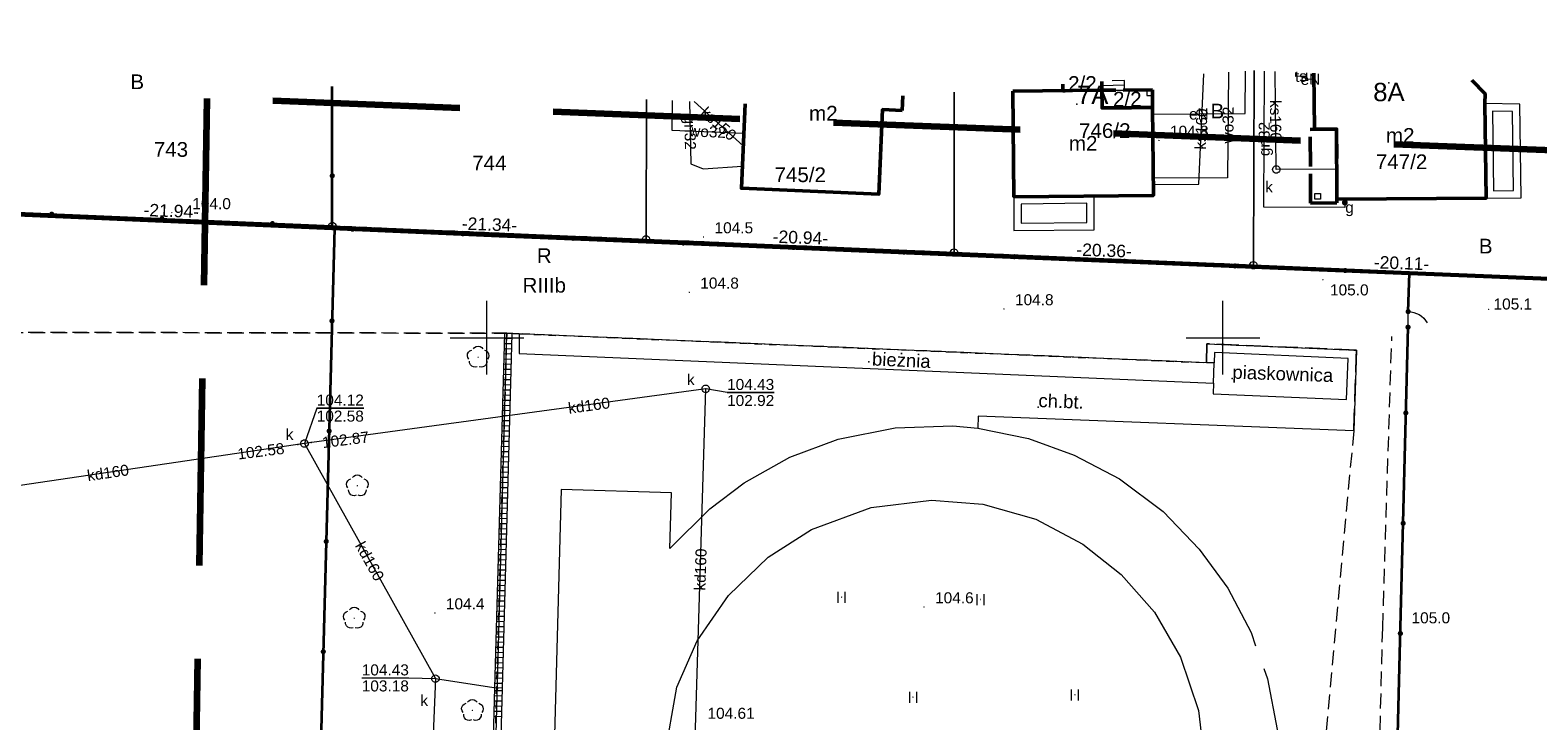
# Model space of a CAD drawing. Extents: x 6447898 to 6448503, y 5806748 to 5807122.
# Tile 31 of 50: x 6448019 to 6448121, y 5807074 to 5807121. Entities that reach past the tile are written whole.
import ezdxf
from ezdxf.enums import TextEntityAlignment as Align

# ---------------------------------------------------------------- set-up
doc = ezdxf.new("R2010")
doc.units = 0
doc.header["$PDSIZE"] = 0.75
for name, pattern in [('DASHED', [19.05, 12.7, -6.35]), ('PRZER1-1', [2, 1, -1]), ('PRZER2-1', [3, 2, -1]), ('PRZER3-1', [4, 3, -1]), ('PRZER4-1', [5, 4, -1])]:
    doc.linetypes.add(name, pattern=pattern)
doc.layers.get('0').update_dxf_attribs({"linetype": 'CONTINUOUS', "lineweight": 13})
for name, color, linetype, lineweight in [('GEPADR', 7, 'CONTINUOUS', 18), ('GEPADR_O', 7, 'CONTINUOUS', 18), ('GEPPGD', 7, 'CONTINUOUS', 18), ('GESBTO', 7, 'CONTINUOUS', 18), ('GESBZN', 7, 'PRZER4-1', 50), ('GESBZN_O', 7, 'PRZER4-1', 50), ('GESBZO', 1, 'CONTINUOUS', 50), ('GESBZO_O', 1, 'CONTINUOUS', 50), ('GESDZI', 7, 'CONTINUOUS', 18), ('GESDZI_O', 7, 'CONTINUOUS', 18), ('GESIPP', 7, 'CONTINUOUS', 18), ('GESKKL', 3, 'PRZER3-1', 18), ('GESKKL_O', 3, 'PRZER3-1', 18), ('GESSCH', 7, 'CONTINUOUS', 18), ('GESUZY', 3, 'PRZER1-1', 18), ('GESUZY_O', 3, 'PRZER1-1', 18), ('GSLINN', 7, 'CONTINUOUS', 18), ('GSLKFU', 7, 'CONTINUOUS', 18), ('GSLKOG', 7, 'CONTINUOUS', 35), ('GSLTZI', 7, 'PRZER2-1', 18), ('GSPRDL', 7, 'CONTINUOUS', 18), ('GSPWPN', 42, 'CONTINUOUS', 13), ('GSPWPN_O', 42, 'CONTINUOUS', 13), ('GSSUTR', 7, 'PRZER2-1', 18), ('GTGTXT', 7, 'CONTINUOUS', 18), ('GTGTXT_O', 7, 'CONTINUOUS', 18), ('GULEPR', 240, 'CONTINUOUS', 18), ('GULEPR_O', 240, 'CONTINUOUS', 18), ('GULGPR', 2, 'CONTINUOUS', 18), ('GULGPR_O', 2, 'CONTINUOUS', 18), ('GULKDK', 32, 'CONTINUOUS', 18), ('GULKPR', 32, 'CONTINUOUS', 18), ('GULKPR_O', 32, 'CONTINUOUS', 18), ('GULTPR', 30, 'CONTINUOUS', 18), ('GULTPR_O', 30, 'CONTINUOUS', 18), ('GULWPR', 5, 'CONTINUOUS', 18), ('GULWPR_O', 5, 'CONTINUOUS', 18), ('GUPGUT', 2, 'CONTINUOUS', 18), ('GUPGUT_O', 2, 'CONTINUOUS', 18), ('GUPKSD', 32, 'CONTINUOUS', 18), ('GUPKSD_O', 32, 'CONTINUOUS', 18), ('GUPPRZ', 7, 'CONTINUOUS', 18), ('GUPPRZ_O', 7, 'CONTINUOUS', 18), ('obrys', 130, 'DASHED', 120), ('pikieta', 61, 'CONTINUOUS', 18)]:
    doc.layers.add(name, color=color, linetype=linetype, lineweight=lineweight)
doc.layers.add('OBRYS DZIAŁKA', color=7, linetype='CONTINUOUS', lineweight=60, true_color=0xffff4d)
doc.styles.add('GEO-INFO', font='arial.ttf')

# ---------------------------------------------------------------- blocks, each defined once
blk = doc.blocks.new('KOLO')
blk.add_hatch(color=0).paths.add_polyline_path([(-0.5, 0), (-0.482963, -0.12941), (-0.433013, -0.25), (-0.353553, -0.353553), (-0.25, -0.433013), (-0.12941, -0.482963), (0, -0.5), (0.12941, -0.482963), (0.25, -0.433013), (0.353553, -0.353553), (0.433013, -0.25), (0.482963, -0.12941), (0.5, 0), (0.482963, 0.12941), (0.433013, 0.25), (0.353553, 0.353553), (0.25, 0.433013), (0.12941, 0.482963), (0, 0.5), (-0.12941, 0.482963), (-0.25, 0.433013), (-0.353553, 0.353553), (-0.433013, 0.25), (-0.482963, 0.12941)])
blk = doc.blocks.new('POINT')
at = {"color": 0}
blk.add_point((0, 0), dxfattribs=at)
blk = doc.blocks.new('PION_C')
at = {"color": 0}
blk.add_lwpolyline([(0, 0.5), (0, -0.5)], dxfattribs=at)
blk = doc.blocks.new('OKRAG_PELNY')
at = {"color": 0}
blk.add_lwpolyline([(0, 0.5), (0.12941, 0.482963), (0.25, 0.433013), (0.353553, 0.353553), (0.433013, 0.25), (0.482963, 0.12941), (0.5, 0), (0.482963, -0.12941), (0.433013, -0.25), (0.353553, -0.353553), (0.25, -0.433013), (0.12941, -0.482963), (0, -0.5), (-0.12941, -0.482963), (-0.25, -0.433013), (-0.353553, -0.353553), (-0.433013, -0.25), (-0.482963, -0.12941), (-0.5, 0), (-0.482963, 0.12941), (-0.433013, 0.25), (-0.353553, 0.353553), (-0.25, 0.433013), (-0.12941, 0.482963)], close=True, dxfattribs=at)
blk = doc.blocks.new('KTOK04')
at = {"color": 0}
blk.add_lwpolyline([(0, 0), (-0.01711, -0.261052), (-0.068148, -0.517638), (-0.152241, -0.765367), (-0.267949, -1), (-0.413293, -1.217523), (-0.585786, -1.414214), (-0.782477, -1.586707), (-1, -1.732051)], dxfattribs=at)
blk = doc.blocks.new('SPDLP')
blk.add_hatch(color=0).paths.add_polyline_path([(0, -0.09), (0.027812, -0.085595), (0.052901, -0.072812), (0.072812, -0.052901), (0.085595, -0.027812), (0.09, 0), (0.085595, 0.027812), (0.072812, 0.052901), (0.052901, 0.072812), (0.027812, 0.085595), (0, 0.09), (-0.027812, 0.085595), (-0.052901, 0.072812), (-0.072812, 0.052901), (-0.085595, 0.027812), (-0.09, 0), (-0.085595, -0.027812), (-0.072812, -0.052901), (-0.052901, -0.072812), (-0.027812, -0.085595)])
at = {"color": 0}
for points in [[(-1.271938, -0.268652), (-1.40916, -0.048001), (-1.462858, 0.20623), (-1.426585, 0.463525), (-1.304695, 0.693003), (-1.11182, 0.867117), (-0.871109, 0.964971)], [(-0.648554, 1.126667), (-0.481106, 1.325358), (-0.255912, 1.454989), (0, 1.5), (0.255912, 1.454989), (0.481106, 1.325358), (0.648554, 1.126667)], [(0.871109, 0.964971), (1.11182, 0.867117), (1.304695, 0.693003), (1.426585, 0.463525), (1.462858, 0.20623), (1.40916, -0.048001), (1.271938, -0.268652)], [(-0.137547, -1.292703), (-0.389802, -1.355024), (-0.648184, -1.327532), (-0.881678, -1.213525), (-1.062258, -1.026689), (-1.168249, -0.78945), (-1.186929, -0.530282)], [(1.186929, -0.530282), (1.168249, -0.78945), (1.062258, -1.026689), (0.881678, -1.213525), (0.648184, -1.327532), (0.389802, -1.355024), (0.137547, -1.292703)]]:
    blk.add_lwpolyline(points, dxfattribs=at)
blk = doc.blocks.new('SPTRW')
at = {"color": 0}
for points in [[(-0.51332, 0.7233), (-0.51332, -0.7767)], [(0.48668, -0.7767), (0.48668, 0.7233)]]:
    blk.add_lwpolyline(points, dxfattribs=at)
blk = doc.blocks.new('EPPGS')
at = {"color": 0}
blk.add_lwpolyline([(0, 0.5), (0.154508, 0.475528), (0.293893, 0.404508), (0.404508, 0.293893), (0.475528, 0.154508), (0.5, 0), (0.475528, -0.154508), (0.404508, -0.293893), (0.293893, -0.404508), (0.154508, -0.475528), (0, -0.5), (-0.154508, -0.475528), (-0.293893, -0.404508), (-0.404508, -0.293893), (-0.475528, -0.154508), (-0.5, 0), (-0.475528, 0.154508), (-0.404508, 0.293893), (-0.293893, 0.404508), (-0.154508, 0.475528)], close=True, dxfattribs=at)

msp = doc.modelspace()

# ---------------------------------------------------------------- linework, layer by layer
at = {"elevation": 100, "flags": 128}
for points in [[(6448050, 5807097.5), (6448050, 5807102.5)], [(6448100, 5807097.5), (6448100, 5807102.5)], [(6448047.5, 5807100), (6448052.5, 5807100)], [(6448097.5, 5807100), (6448102.5, 5807100)]]:
    msp.add_lwpolyline(points, dxfattribs=at)
at = {"layer": 'GESBTO', "elevation": 10.18}
for points in [[(6448117.89, 5807109.49), (6448120.25, 5807109.51), (6448120.16, 5807115.88), (6448117.8, 5807115.92)], [(6448118.38, 5807109.99), (6448119.74, 5807110.01), (6448119.67, 5807115.39), (6448118.31, 5807115.41)], [(6448085.8, 5807109.59), (6448085.79, 5807107.3), (6448091.26, 5807107.34), (6448091.24, 5807109.64)], [(6448086.3, 5807109.09), (6448086.29, 5807107.8), (6448090.76, 5807107.84), (6448090.74, 5807109.14)]]:
    msp.add_lwpolyline(points, close=True, dxfattribs=at)
at = {"layer": 'GESBZN', "ltscale": 0.5, "elevation": 10.18}
for points in [[(6448091.77, 5807117.42), (6448091.78, 5807116.82), (6448089.12, 5807116.79)], [(6448089.12, 5807116.79), (6448089.12, 5807117.23)]]:
    msp.add_lwpolyline(points, dxfattribs=at)
for points in [[(6448095.22, 5807115.65), (6448095.21, 5807116.85), (6448091.78, 5807116.82), (6448091.79, 5807115.62)], [(6448107.74, 5807109.42), (6448107.74, 5807109.17), (6448105.95, 5807109.15), (6448105.93, 5807114.16), (6448106.21, 5807114.17), (6448107.72, 5807114.18)]]:
    msp.add_lwpolyline(points, close=True, dxfattribs=at)
at = {"layer": 'GESBZO', "elevation": 10.18}
for points in [[(6448116.91, 5807117.51), (6448117.81, 5807116.58), (6448117.8, 5807115.92), (6448117.89, 5807109.49), (6448107.74, 5807109.42), (6448107.72, 5807114.18), (6448106.21, 5807114.17), (6448106.18, 5807117.98)], [(6448078.21, 5807115.45), (6448078.26, 5807116.44)], [(6448067.54, 5807115.91), (6448067.28, 5807110.16), (6448076.62, 5807109.76), (6448076.87, 5807115.51), (6448078.21, 5807115.45)]]:
    msp.add_lwpolyline(points, dxfattribs=at)
msp.add_lwpolyline([(6448085.73, 5807116.76), (6448091.78, 5807116.82), (6448091.79, 5807115.62), (6448095.22, 5807115.65), (6448095.27, 5807109.67), (6448085.8, 5807109.59)], close=True, dxfattribs=at)
at = {"layer": 'GESDZI', "elevation": 10.22}
for points in [[(6448081.73, 5807105.79), (6448102.07, 5807104.93), (6448102.11, 5807118.16)], [(6448102.11, 5807118.16), (6448102.07, 5807104.93), (6448122.16, 5807104.08)], [(6448017.57, 5807108.52), (6448039.49, 5807107.59), (6448039.49, 5807117.08)], [(6448039.49, 5807117.08), (6448039.49, 5807107.59)], [(6448060.81, 5807106.68), (6448081.73, 5807105.79), (6448081.74, 5807116.69)], [(6448081.74, 5807116.69), (6448081.73, 5807105.79)], [(6448039.49, 5807107.59), (6448060.81, 5807106.68), (6448060.84, 5807116.19)], [(6448060.84, 5807116.19), (6448060.81, 5807106.68)], [(6448291.1, 5807096.91), (6448215.44, 5807100.11), (6448160.8, 5807102.43), (6448148.79, 5807102.95), (6448141.62, 5807103.25), (6448135.21, 5807103.52), (6448122.16, 5807104.08), (6448102.07, 5807104.93), (6448081.73, 5807105.79), (6448060.81, 5807106.68), (6448039.49, 5807107.59), (6448017.57, 5807108.52), (6447995.3, 5807109.46), (6447972.13, 5807110.45), (6447964.18, 5807110.79), (6447958.53, 5807111.03), (6447958.5, 5807110.37), (6447958.27, 5807104.31), (6447951.95, 5807104.61), (6447947.14, 5807106.69), (6447943.57, 5806972.01)]]:
    msp.add_lwpolyline(points, dxfattribs=at)
at = {"layer": 'GESIPP', "elevation": 10.18}
msp.add_lwpolyline([(6448094.83, 5807116.85), (6448094.83, 5807116.47), (6448095.21, 5807116.47), (6448095.21, 5807116.85)], close=True, dxfattribs=at)
at = {"layer": 'GESKKL', "ltscale": 0.5}
for p, q in [((6448052.19, 5807100.27, 10.06), (6448051.34, 5807100.31, 10.06)), ((6448098.87, 5807098.3, 10.06), (6448052.19, 5807100.27, 10.06)), ((6448098.9, 5807099.59, 10.06), (6448098.87, 5807098.3, 10.06)), ((6448109.07, 5807099.16, 10.06), (6448098.9, 5807099.59, 10.06)), ((6448108.88, 5807093.67, 10.06), (6448109.07, 5807099.16, 10.06))]:
    msp.add_line(p, q, dxfattribs=at)
at = {"layer": 'GESSCH', "elevation": 10.18}
for points in [[(6448091.77, 5807117.42), (6448091.78, 5807116.82), (6448093.32, 5807116.83)], [(6448093.32, 5807116.83), (6448093.31, 5807117.48), (6448092.48, 5807117.47)]]:
    msp.add_lwpolyline(points, dxfattribs=at)
at = {"layer": 'GESSCH', "elevation": 10.18, "flags": 128}
msp.add_lwpolyline([(6448093.32, 5807117.16), (6448091.78, 5807117.13)], dxfattribs=at)
at = {"layer": 'GESUZY', "linetype": 'PRZER2-1', "ltscale": 0.5}
for p, q in [((6448051.34, 5807100.31, 10.08), (6447946.98, 5807100.49, 10.08)), ((6447946.98, 5807100.49, 10.08), (6448051.34, 5807100.31, 10.08)), ((6448108.88, 5807093.67, 10.08), (6448104.15, 5807042.32, 10.08))]:
    msp.add_line(p, q, dxfattribs=at)
at = {"layer": 'GESUZY', "ltscale": 0.5}
for p, q in [((6448050.37, 5807065.81, 10.08), (6448051.34, 5807100.31, 10.08)), ((6448051.34, 5807100.31, 10.08), (6448050.37, 5807065.81, 10.08)), ((6448051.34, 5807100.31, 10.08), (6448052.19, 5807100.27, 10.08)), ((6448052.19, 5807100.27, 10.08), (6448051.34, 5807100.31, 10.08)), ((6448052.19, 5807100.27, 10.08), (6448098.87, 5807098.3, 10.08)), ((6448098.87, 5807098.3, 10.08), (6448052.19, 5807100.27, 10.08)), ((6448098.87, 5807098.3, 10.08), (6448098.9, 5807099.59, 10.08)), ((6448098.9, 5807099.59, 10.08), (6448098.87, 5807098.3, 10.08)), ((6448098.9, 5807099.59, 10.08), (6448109.07, 5807099.16, 10.08)), ((6448109.07, 5807099.16, 10.08), (6448098.9, 5807099.59, 10.08)), ((6448109.07, 5807099.16, 10.08), (6448108.88, 5807093.67, 10.08)), ((6448108.88, 5807093.67, 10.08), (6448109.07, 5807099.16, 10.08))]:
    msp.add_line(p, q, dxfattribs=at)
at = {"layer": 'GESUZY', "ltscale": 0.5, "elevation": 10.08}
for points in [[(6448081.73, 5807105.79), (6448060.81, 5807106.68), (6448039.49, 5807107.59), (6448017.57, 5807108.52), (6447995.3, 5807109.46), (6447972.13, 5807110.45), (6447964.18, 5807110.79), (6447958.53, 5807111.03), (6447947.23, 5807111.51), (6447947.45, 5807118.38), (6447947.53, 5807120.91)], [(6448102.11, 5807118.16), (6448102.07, 5807104.93), (6448081.73, 5807105.79), (6448081.74, 5807116.69)], [(6448102.11, 5807118.16), (6448102.07, 5807104.93)], [(6448081.74, 5807116.69), (6448081.73, 5807105.79)], [(6448102.07, 5807104.93), (6448122.16, 5807104.08), (6448122.19, 5807117.28)]]:
    msp.add_lwpolyline(points, dxfattribs=at)
at = {"layer": 'GSLINN', "elevation": 10.3}
msp.add_lwpolyline([(6448106.62, 5807109.43), (6448106.24, 5807109.43), (6448106.24, 5807109.81), (6448106.62, 5807109.81)], close=True, dxfattribs=at)
for points in [[(6448050.58, 5807071.39), (6448051.34, 5807100.31), (6448052.19, 5807100.27), (6448052.19, 5807098.93), (6448099.36, 5807096.92), (6448099.33, 5807096.18), (6448108.38, 5807095.81), (6448108.5, 5807098.59), (6448099.43, 5807098.99), (6448099.4, 5807098.3), (6448098.87, 5807098.3), (6448052.19, 5807100.27)], [(6448098.87, 5807098.3), (6448098.9, 5807099.59), (6448109.07, 5807099.16), (6448108.88, 5807093.67), (6448083.37, 5807094.67), (6448083.34, 5807093.85)], [(6448099.36, 5807096.92), (6448099.4, 5807098.3)], [(6448062.43, 5807085.68), (6448065.13, 5807088.38), (6448067.47, 5807090.15), (6448070.57, 5807091.88), (6448073.86, 5807093.1), (6448077.72, 5807093.88), (6448081.65, 5807094.01), (6448083.34, 5807093.85), (6448086.78, 5807093.15), (6448089.88, 5807092.03), (6448092.96, 5807090.41), (6448095.94, 5807088.19), (6448098.38, 5807085.64), (6448100.33, 5807082.97), (6448101.91, 5807079.96), (6448102.22, 5807079.07)], [(6448062.43, 5807085.68), (6448062.54, 5807089.47), (6448055.04, 5807089.69), (6448053, 5807014.54), (6448060.47, 5807014.34)], [(6448062.06, 5807071.5), (6448062.9, 5807076.26), (6448064.28, 5807079.41), (6448066.41, 5807082.49), (6448069.1, 5807085.08), (6448072.04, 5807086.97), (6448076.11, 5807088.47), (6448080.19, 5807088.97), (6448083.69, 5807088.7), (6448087.28, 5807087.67), (6448090.48, 5807085.98), (6448093.08, 5807083.91), (6448095.34, 5807081.35), (6448097.11, 5807078.3), (6448098.34, 5807074.67), (6448098.8, 5807070.75)], [(6448102.77, 5807077.51), (6448103.02, 5807076.81), (6448103.69, 5807073.37), (6448103.84, 5807070.02), (6448103.75, 5807067.15), (6448102.56, 5807026.45)]]:
    msp.add_lwpolyline(points, dxfattribs=at)
at = {"layer": 'GSLKFU', "elevation": 10.18}
msp.add_lwpolyline([(6448112.57, 5807100.72), (6448112.58, 5807101.78)], dxfattribs=at)
at = {"layer": 'GSLKOG', "elevation": 10.18}
for points in [[(6448017.59, 5807117.99), (6448017.57, 5807108.52), (6448039.49, 5807107.59), (6448039.48, 5807117.08)], [(6448112.58, 5807101.78), (6448112.67, 5807104.39), (6448039.64, 5807107.43), (6448038.7, 5807071.68)], [(6448103.44, 5806976.18), (6448109.47, 5806976.06), (6448109.74, 5806986.41), (6448111.09, 5807041.19), (6448111.29, 5807049.4), (6448112.06, 5807080.34), (6448112.57, 5807100.72)]]:
    msp.add_lwpolyline(points, dxfattribs=at)
at = {"layer": 'GSLTZI', "ltscale": 0.5, "elevation": 10.1}
msp.add_lwpolyline([(6448108.65, 5807009.29), (6448109.79, 5807041.4), (6448110.07, 5807049.32), (6448110.85, 5807080.29), (6448111.47, 5807100.09)], dxfattribs=at)
at = {"layer": 'GSSUTR', "ltscale": 0.5, "elevation": 10.1}
for points in [[(6448074.09, 5807082.38), (6448074.08, 5807082.36), (6448074.1, 5807082.36)], [(6448083.54, 5807082.22), (6448083.53, 5807082.2), (6448083.55, 5807082.2)], [(6448078.95, 5807075.59), (6448078.94, 5807075.57), (6448078.96, 5807075.57)], [(6448089.95, 5807075.75), (6448089.94, 5807075.73), (6448089.96, 5807075.73)]]:
    msp.add_lwpolyline(points, close=True, dxfattribs=at)
at = {"layer": 'GULEPR', "elevation": 10.14}
for points in [[(6448095.22, 5807115.19), (6448101.5, 5807115.24), (6448101.52, 5807118.13)], [(6448106.19, 5807117.57), (6448105.69, 5807117.56), (6448105.69, 5807118)]]:
    msp.add_lwpolyline(points, dxfattribs=at)
at = {"layer": 'GULGPR', "elevation": 10.14}
for points in [[(6448108.28, 5807109.19), (6448108.28, 5807108.86), (6448102.78, 5807108.88), (6448102.81, 5807118.13)], [(6448063.76, 5807116.07), (6448063.85, 5807111.82), (6448064.68, 5807111.48), (6448067.34, 5807111.66)]]:
    msp.add_lwpolyline(points, dxfattribs=at)
at = {"layer": 'GULKDK', "elevation": 10.14}
for points in [[(6448051.18, 5807100.29), (6448050.52, 5807076.2), (6448049.37, 5807034.18), (6448048.82, 5807013.24)], [(6448051.68, 5807100.27), (6448051.02, 5807076.18), (6448049.87, 5807034.16), (6448049.32, 5807013.22)]]:
    msp.add_lwpolyline(points, dxfattribs=at)
at = {"layer": 'GULKPR', "elevation": 10.14}
for points in [[(6448095.26, 5807110.42), (6448098.36, 5807110.45), (6448098.69, 5807117.93)], [(6448107.73, 5807111.47), (6448103.62, 5807111.44), (6448103.54, 5807118.1)], [(6448067.41, 5807113.05), (6448064.07, 5807116.06)], [(6448064.86, 5807096.53), (6448037.6, 5807092.81)], [(6448064.11, 5807071.96), (6448064.86, 5807096.53)], [(6448037.6, 5807092.81), (6448010.9, 5807088.87)], [(6448037.6, 5807092.81), (6448046.5, 5807076.83)], [(6448046.5, 5807076.83), (6448044.74, 5807034.47)], [(6448046.5, 5807076.83), (6448050.77, 5807076.19)]]:
    msp.add_lwpolyline(points, dxfattribs=at)
at = {"layer": 'GULTPR', "elevation": 10.14}
msp.add_lwpolyline([(6448105.65, 5807117.78), (6448104.96, 5807117.76), (6448104.96, 5807118.03)], dxfattribs=at)
at = {"layer": 'GULWPR', "elevation": 10.14}
for points in [[(6448100.38, 5807118.05), (6448100.3, 5807110.88), (6448095.26, 5807110.84)], [(6448062.57, 5807116.12), (6448062.55, 5807114.12), (6448067.44, 5807113.9)]]:
    msp.add_lwpolyline(points, dxfattribs=at)
at = {"layer": 'GUPPRZ_O', "elevation": 10.8, "flags": 128}
for points in [[(6448069.51, 5807096.28), (6448066.31, 5807096.28), (6448064.86, 5807096.53)], [(6448066.31, 5807096.28), (6448069.51, 5807096.28)], [(6448041.63, 5807095.22), (6448038.43, 5807095.22), (6448037.6, 5807092.81)], [(6448038.43, 5807095.22), (6448041.63, 5807095.22)], [(6448041.49, 5807076.88), (6448044.7, 5807076.88), (6448046.5, 5807076.83)], [(6448041.49, 5807076.88), (6448044.7, 5807076.88)]]:
    msp.add_lwpolyline(points, dxfattribs=at)
at = {"layer": 'obrys'}
for p, q in [((6448030.97, 5807116.27), (6448028.81, 5806987.77)), ((6448314.65, 5807105.27), (6448030.97, 5807116.27))]:
    msp.add_line(p, q, dxfattribs=at)
at = {"layer": 'OBRYS DZIAŁKA'}
for p, q in [((6448017.56, 5807108.39), (6448039.49, 5807107.44)), ((6448039.49, 5807107.44), (6448050.82, 5807106.94)), ((6448050.82, 5807106.94), (6448060.82, 5807106.54)), ((6448060.82, 5807106.54), (6448081.72, 5807105.67)), ((6448081.72, 5807105.67), (6448102.07, 5807104.83)), ((6448102.07, 5807104.83), (6448122.16, 5807104))]:
    msp.add_line(p, q, dxfattribs=at)

# ---------------------------------------------------------------- block references
at = {"layer": 'GEPADR'}
for p in [(6448111.27, 5807117.33, 10.28), (6448090.08, 5807115.88, 10.28)]:
    msp.add_blockref('POINT', p, dxfattribs=at)
at = {"layer": 'GEPPGD', "xscale": 0.5, "yscale": 0.5}
for p in [(6448039.49, 5807107.59, 10.24), (6448060.81, 5807106.68, 10.24), (6448081.73, 5807105.79, 10.24), (6448102.07, 5807104.93, 10.24)]:
    msp.add_blockref('EPPGS', p, dxfattribs=at)
at = {"layer": 'GSLKFU', "xscale": 0.75, "yscale": 0.75, "rotation": 89.45948982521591}
msp.add_blockref('KTOK04', (6448112.58, 5807101.78, 10.18), dxfattribs=at)
at = {"layer": 'GSLKOG', "xscale": 0.35, "yscale": 0.35}
for p in [(6448039.49, 5807111.01, 10.18), (6448020.43, 5807108.4, 10.18), (6448027.92, 5807108.08, 10.18), (6448035.42, 5807107.76, 10.18), (6448040.86, 5807107.38, 10.18), (6448048.35, 5807107.07, 10.18), (6448055.85, 5807106.76, 10.18), (6448063.34, 5807106.44, 10.18), (6448070.83, 5807106.13, 10.18), (6448078.33, 5807105.82, 10.18), (6448085.82, 5807105.51, 10.18), (6448093.31, 5807105.2, 10.18), (6448100.81, 5807104.88, 10.18), (6448108.3, 5807104.57, 10.18), (6448039.47, 5807101.15, 10.18), (6448112.58, 5807101.78, 10.18), (6448112.57, 5807100.72, 10.18), (6448112.42, 5807094.89, 10.18), (6448039.28, 5807093.66, 10.18), (6448112.24, 5807087.39, 10.18), (6448039.08, 5807086.16, 10.18), (6448112.05, 5807079.9, 10.18), (6448038.88, 5807078.66, 10.18)]:
    msp.add_blockref('KOLO', p, dxfattribs=at)
at = {"layer": 'GSPRDL', "xscale": 0.5, "yscale": 0.5}
for p in [(6448049.4, 5807098.68, 10.12), (6448041.19, 5807089.94, 10.12), (6448040.98, 5807080.94, 10.12), (6448049.01, 5807074.67, 10.12)]:
    msp.add_blockref('SPDLP', p, dxfattribs=at)
at = {"layer": 'GSPWPN', "xscale": 0.09, "yscale": 0.09}
for p in [(6448095.65, 5807113.41, 10.08), (6448028.59, 5807108.51, 10.08), (6448064.71, 5807106.85, 10.08), (6448063.74, 5807103.09, 10.08), (6448106.79, 5807103.94, 10.08), (6448085.12, 5807101.96, 10.08), (6448079.69, 5807081.7, 10.08), (6448046.46, 5807081.29, 10.08), (6448112.06, 5807080.34, 10.08)]:
    msp.add_blockref('KOLO', p, dxfattribs=at)
at = {"layer": 'GSSUTR', "xscale": 0.5, "yscale": 0.5}
for p in [(6448074.09, 5807082.37, 10.1), (6448083.54, 5807082.21, 10.1), (6448078.95, 5807075.58, 10.1), (6448089.95, 5807075.74, 10.1)]:
    msp.add_blockref('SPTRW', p, dxfattribs=at)
at = {"layer": 'GTGTXT'}
for p in [(6448075.94, 5807098.36, 10.02), (6448100.63, 5807097.22, 10.02), (6448087.45, 5807095.29, 10.02)]:
    msp.add_blockref('POINT', p, dxfattribs=at)
at = {"layer": 'GULKDK', "xscale": 0.5, "yscale": 0.5}
for p, rotation in [((6448051.43, 5807100.28, 10.14), 268.4306451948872), ((6448051.4, 5807099.24, 10.14), 268.4306451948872), ((6448051.41, 5807099.59, 10.14), 268.4306451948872), ((6448051.42, 5807099.94, 10.14), 268.4306451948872), ((6448051.37, 5807098.19, 10.14), 268.4306451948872), ((6448051.38, 5807098.54, 10.14), 268.4306451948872), ((6448051.39, 5807098.89, 10.14), 268.4306451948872), ((6448051.34, 5807097.14, 10.14), 268.4306451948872), ((6448051.35, 5807097.49, 10.14), 268.4306451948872), ((6448051.36, 5807097.84, 10.14), 268.4306451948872), ((6448051.32, 5807096.09, 10.14), 268.4306451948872), ((6448051.33, 5807096.79, 10.14), 268.4306451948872), ((6448051.32, 5807096.44, 10.14), 268.4306451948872), ((6448051.29, 5807095.04, 10.14), 268.4306451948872), ((6448051.3, 5807095.39, 10.14), 268.4306451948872), ((6448051.31, 5807095.74, 10.14), 268.4306451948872), ((6448051.26, 5807094, 10.14), 268.4306451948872), ((6448051.27, 5807094.35, 10.14), 268.4306451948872), ((6448051.28, 5807094.7, 10.14), 268.4306451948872), ((6448051.23, 5807092.95, 10.14), 268.4306451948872), ((6448051.24, 5807093.3, 10.14), 268.4306451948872), ((6448051.25, 5807093.65, 10.14), 268.4306451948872), ((6448051.2, 5807091.9, 10.14), 268.4306451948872), ((6448051.21, 5807092.25, 10.14), 268.4306451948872), ((6448051.22, 5807092.6, 10.14), 268.4306451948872), ((6448051.17, 5807090.85, 10.14), 268.4306451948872), ((6448051.18, 5807091.2, 10.14), 268.4306451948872), ((6448051.19, 5807091.55, 10.14), 268.4306451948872), ((6448051.14, 5807089.8, 10.14), 268.4306451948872), ((6448051.15, 5807090.15, 10.14), 268.4306451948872), ((6448051.16, 5807090.5, 10.14), 268.4306451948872), ((6448051.11, 5807088.75, 10.14), 268.4306451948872), ((6448051.12, 5807089.1, 10.14), 268.4306451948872), ((6448051.13, 5807089.45, 10.14), 268.4306451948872), ((6448051.09, 5807088.05, 10.14), 268.4306451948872), ((6448051.09, 5807087.7, 10.14), 268.4306451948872), ((6448051.1, 5807088.4, 10.14), 268.4306451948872), ((6448051.06, 5807086.65, 10.14), 268.4306451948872), ((6448051.07, 5807087, 10.14), 268.4306451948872), ((6448051.08, 5807087.35, 10.14), 268.4306451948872), ((6448051.04, 5807085.95, 10.14), 268.4306451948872), ((6448051.05, 5807086.3, 10.14), 268.4306451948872), ((6448051.01, 5807084.9, 10.14), 268.4306451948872), ((6448051.02, 5807085.25, 10.14), 268.4306451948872), ((6448051.03, 5807085.6, 10.14), 268.4306451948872), ((6448050.98, 5807083.85, 10.14), 268.4306451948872), ((6448050.99, 5807084.2, 10.14), 268.4306451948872), ((6448051, 5807084.55, 10.14), 268.4306451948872), ((6448050.95, 5807082.8, 10.14), 268.4306451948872), ((6448050.96, 5807083.15, 10.14), 268.4306451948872), ((6448050.97, 5807083.5, 10.14), 268.4306451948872), ((6448050.92, 5807081.75, 10.14), 268.4306451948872), ((6448050.93, 5807082.1, 10.14), 268.4306451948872), ((6448050.94, 5807082.45, 10.14), 268.4306451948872), ((6448050.89, 5807080.7, 10.14), 268.4306451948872), ((6448050.9, 5807081.05, 10.14), 268.4306451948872), ((6448050.91, 5807081.4, 10.14), 268.4306451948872), ((6448050.86, 5807079.65, 10.14), 268.4306451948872), ((6448050.87, 5807080, 10.14), 268.4306451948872), ((6448050.88, 5807080.35, 10.14), 268.4306451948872), ((6448050.84, 5807078.6, 10.14), 268.4306451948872), ((6448050.85, 5807078.95, 10.14), 268.4306451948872), ((6448050.86, 5807079.3, 10.14), 268.4306451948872), ((6448050.81, 5807077.55, 10.14), 268.4306451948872), ((6448050.82, 5807077.9, 10.14), 268.4306451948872), ((6448050.83, 5807078.25, 10.14), 268.4306451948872), ((6448050.78, 5807076.5, 10.14), 268.4306451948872), ((6448050.79, 5807076.85, 10.14), 268.4306451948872), ((6448050.8, 5807077.2, 10.14), 268.4306451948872), ((6448050.76, 5807076, 10.14), 268.4323250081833), ((6448050.76, 5807075.65, 10.14), 268.4323250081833), ((6448050.77, 5807076.19, 10.14), 268.4314851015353), ((6448050.73, 5807074.6, 10.14), 268.4323250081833), ((6448050.74, 5807074.95, 10.14), 268.4323250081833), ((6448050.75, 5807075.3, 10.14), 268.4323250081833), ((6448050.72, 5807074.25, 10.14), 268.4323250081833)]:
    msp.add_blockref('PION_C', p, dxfattribs=dict(at, rotation=rotation))
at = {"layer": 'GUPGUT', "xscale": 0.4, "yscale": 0.4}
msp.add_blockref('KOLO', (6448108.28, 5807109.19, 10.16), dxfattribs=at)
at = {"layer": 'GUPKSD', "xscale": 0.5, "yscale": 0.5}
for p in [(6448103.62, 5807111.44, 10.16), (6448064.86, 5807096.53, 10.16), (6448037.6, 5807092.81, 10.16), (6448046.5, 5807076.83, 10.16)]:
    msp.add_blockref('OKRAG_PELNY', p, dxfattribs=at)
at = {"layer": 'GUPPRZ'}
for p in [(6448064.86, 5807096.53, 10.16), (6448037.6, 5807092.81, 10.16), (6448038.05, 5807092.87, 10.16), (6448037.15, 5807092.74, 10.16), (6448046.5, 5807076.83, 10.16)]:
    msp.add_blockref('POINT', p, dxfattribs=at)
at = {"layer": 'pikieta', "xscale": 0.09, "yscale": 0.09}
msp.add_blockref('KOLO', (6448118.05, 5807101.93, 10.08), dxfattribs=at)

# ---------------------------------------------------------------- texts
at = {"color": 6, "lineweight": 15, "style": 'GEO-INFO'}
for s, p in [('-21.94-', (6448028.53, 5807107.95)), ('-21.34-', (6448050.15, 5807107.03)), ('-20.94-', (6448071.27, 5807106.14)), ('-20.36-', (6448091.9, 5807105.26)), ('-20.11-', (6448112.11, 5807104.4))]:
    msp.add_text(s, height=0.85, rotation=358, dxfattribs=at).set_placement(p, align=Align.BOTTOM_CENTER)
at = {"layer": 'GEPADR_O', "style": 'GEO-INFO'}
msp.add_text('7A', height=1.25, dxfattribs=at).set_placement((6448090.08, 5807115.88, 10.8))
msp.add_text('8A', height=1.25, rotation=0.2817, dxfattribs=at).set_placement((6448111.27, 5807117.33, 10.8), align=Align.TOP_CENTER)
at = {"layer": 'GESBZN_O', "style": 'GEO-INFO'}
for p in [(6448090.45, 5807117.3, 10.8), (6448093.5, 5807116.24, 10.8)]:
    msp.add_text('2/2', height=1, dxfattribs=at).set_placement(p, align=Align.MIDDLE)
at = {"layer": 'GESBZO_O', "style": 'GEO-INFO'}
for p in [(6448072.85, 5807115.27, 10.8), (6448112.04, 5807113.76, 10.8), (6448090.5, 5807113.22, 10.8)]:
    msp.add_text('m2', height=1, dxfattribs=at).set_placement(p, align=Align.MIDDLE)
at = {"layer": 'GESDZI_O', "style": 'GEO-INFO'}
for s, p in [('746/2', (6448091.97, 5807114.1, 10.8)), ('747/2', (6448112.13, 5807111.98, 10.8))]:
    msp.add_text(s, height=1, dxfattribs=at).set_placement(p, align=Align.MIDDLE)
for s, p in [('743', (6448028.53, 5807112.8, 10.8)), ('744', (6448050.16, 5807111.88, 10.8)), ('745/2', (6448071.28, 5807111.08, 10.8))]:
    msp.add_text(s, height=1, dxfattribs=at).set_placement(p, align=Align.MIDDLE_CENTER)
at = {"layer": 'GESKKL_O', "style": 'GEO-INFO'}
msp.add_text('RIIIb', height=1, dxfattribs=at).set_placement((6448053.89, 5807103.59, 10.8), align=Align.MIDDLE)
at = {"layer": 'GESUZY_O', "style": 'GEO-INFO'}
for s, p in [('B', (6448026.24, 5807117.4, 10.8)), ('B', (6448099.62, 5807115.41, 10.8)), ('R', (6448053.89, 5807105.58, 10.8)), ('B', (6448117.85, 5807106.23, 10.8))]:
    msp.add_text(s, height=1, dxfattribs=at).set_placement(p, align=Align.MIDDLE)
at = {"layer": 'GSPWPN_O', "style": 'GEO-INFO'}
for s, p in [('104.8', (6448096.4, 5807113.66, 10.8)), ('104.0', (6448029.98, 5807108.74, 10.8)), ('104.5', (6448065.46, 5807107.1, 10.8)), ('104.8', (6448064.49, 5807103.34, 10.8)), ('105.0', (6448107.27, 5807102.88, 10.8)), ('104.8', (6448085.87, 5807102.21, 10.8)), ('104.6', (6448080.44, 5807081.95, 10.8)), ('104.4', (6448047.21, 5807081.54, 10.8)), ('105.0', (6448112.81, 5807080.59, 10.8))]:
    msp.add_text(s, height=0.75, dxfattribs=at).set_placement(p)
at = {"layer": 'GTGTXT_O', "style": 'GEO-INFO'}
for s, rotation, p in [('bieżnia', 357.4531, (6448076.14, 5807098.12, 10.8)), ('piaskownica', 358.0659, (6448100.63, 5807097.22, 10.8)), ('ch.bt.', 357.807, (6448087.45, 5807095.29, 10.8))]:
    msp.add_text(s, height=0.9, rotation=rotation, dxfattribs=at).set_placement(p)
at = {"layer": 'GULEPR_O', "style": 'GEO-INFO'}
for rotation, p in [(1.1458, (6448105.94, 5807117.57, 10.8)), (0.4562, (6448098.36, 5807115.21, 10.8))]:
    msp.add_text('eN', height=0.75, rotation=rotation, dxfattribs=at).set_placement(p, align=Align.MIDDLE_CENTER)
at = {"layer": 'GULGPR_O', "style": 'GEO-INFO'}
for rotation, p in [(271.2464, (6448063.8, 5807113.94, 10.8)), (89.815, (6448102.8, 5807113.51, 10.8))]:
    msp.add_text('gn32', height=0.75, rotation=rotation, dxfattribs=at).set_placement(p, align=Align.MIDDLE_CENTER)
at = {"layer": 'GULKPR_O', "style": 'GEO-INFO'}
for s, rotation, p in [('ks150', 317.9419, (6448065.74, 5807114.55, 10.8)), ('ks160', 87.4998, (6448098.52, 5807114.19, 10.8)), ('ks160', 270.7108, (6448103.58, 5807114.77, 10.8))]:
    msp.add_text(s, height=0.75, rotation=rotation, dxfattribs=at).set_placement(p, align=Align.MIDDLE_CENTER)
for rotation, p in [(7.7708, (6448056.93, 5807095.41, 10.8)), (8.3943, (6448024.25, 5807090.84, 10.8)), (299.1155, (6448042.05, 5807084.82, 10.8)), (88.2516, (6448064.49, 5807084.25, 10.8))]:
    msp.add_text('kd160', height=0.75, rotation=rotation, dxfattribs=at).set_placement(p, align=Align.MIDDLE)
at = {"layer": 'GULTPR_O', "style": 'GEO-INFO'}
msp.add_text('ts', height=0.75, rotation=1.6603, dxfattribs=at).set_placement((6448105.3, 5807117.77, 10.8), align=Align.MIDDLE_CENTER)
at = {"layer": 'GULWPR_O', "style": 'GEO-INFO'}
for rotation, p in [(89.3629, (6448100.34, 5807114.46, 10.8)), (357.4305, (6448064.99, 5807114.01, 10.8))]:
    msp.add_text('wo32', height=0.75, rotation=rotation, dxfattribs=at).set_placement(p, align=Align.MIDDLE_CENTER)
at = {"layer": 'GUPGUT_O', "style": 'GEO-INFO'}
msp.add_text('g', height=0.75, dxfattribs=at).set_placement((6448108.89, 5807108.49, 10.8), align=Align.RIGHT)
at = {"layer": 'GUPKSD_O', "style": 'GEO-INFO'}
for p in [(6448103.39, 5807109.88, 10.8), (6448064.11, 5807096.78, 10.8), (6448036.85, 5807093.06, 10.8), (6448046, 5807074.97, 10.8)]:
    msp.add_text('k', height=0.75, dxfattribs=at).set_placement(p, align=Align.RIGHT)
at = {"layer": 'GUPPRZ_O', "style": 'GEO-INFO'}
for s, p in [('104.43', (6448066.31, 5807096.45)), ('104.12', (6448038.43, 5807095.39)), ('102.92', (6448066.31, 5807095.36)), ('102.58', (6448038.43, 5807094.3)), ('104.43', (6448041.49, 5807077.05)), ('103.18', (6448041.49, 5807075.96)), ('104.61', (6448064.98, 5807074.1))]:
    msp.add_text(s, height=0.75, dxfattribs=at).set_placement(p)
for s, p in [('102.58', (6448033.05, 5807092.09, 10.8)), ('102.87', (6448038.8, 5807092.87, 10.8))]:
    msp.add_text(s, height=0.75, rotation=7.2309, dxfattribs=at).set_placement(p, align=Align.MIDDLE_LEFT)
at = {"layer": 'pikieta', "style": 'GEO-INFO'}
msp.add_text('105.1', height=0.75, dxfattribs=at).set_placement((6448118.38, 5807101.92, 10.8))

doc.saveas('drawing.dxf')
